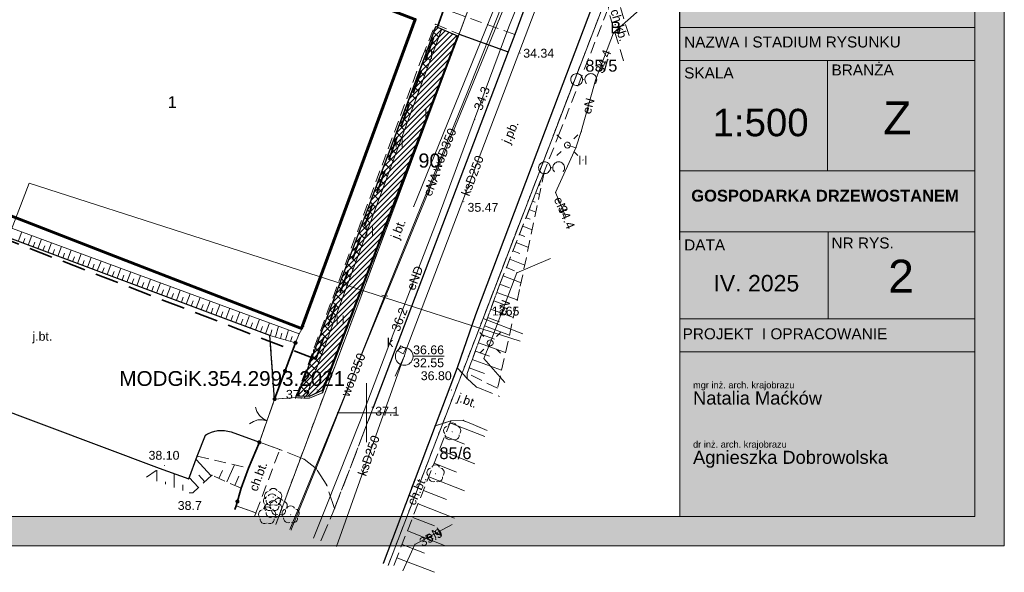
# Model space of a CAD drawing. Extents: x 5468194 to 5468404, y 5919486 to 5919674.
# Tile 4 of 13: x 5468321 to 5468404, y 5919486 to 5919533. Entities that reach past the tile are written whole.
import ezdxf
from ezdxf.enums import TextEntityAlignment as Align

# ---------------------------------------------------------------- set-up
doc = ezdxf.new("R2010")
doc.units = 0
doc.header["$PDSIZE"] = 0.75
for name, pattern in [('PRZER1-1', [2, 1, -1]), ('PRZER2-1', [3, 2, -1]), ('PRZER3-1', [4, 3, -1])]:
    doc.linetypes.add(name, pattern=pattern)
doc.layers.get('0').update_dxf_attribs({"color": 253, "linetype": 'CONTINUOUS', "lineweight": 13})
for name, color, linetype, lineweight in [('GEPPGD', 253, 'CONTINUOUS', 18), ('GEPPGD_O', 253, 'CONTINUOUS', 18), ('GESBLO', 253, 'CONTINUOUS', 18), ('GESBLO_O', 253, 'CONTINUOUS', 18), ('GESBZO', 253, 'CONTINUOUS', 50), ('GESDZI', 30, 'CONTINUOUS', 18), ('GESDZI_O', 30, 'CONTINUOUS', 18), ('GESUZY', 253, 'PRZER1-1', 18), ('GESUZY_O', 253, 'PRZER1-1', 18), ('GOSRBG', 253, 'CONTINUOUS', 18), ('GOSRBG_O', 253, 'CONTINUOUS', 18), ('GSLKBR', 253, 'CONTINUOUS', 18), ('GSLKOG', 253, 'CONTINUOUS', 35), ('GSLKRW', 253, 'CONTINUOUS', 25), ('GSPPRB', 253, 'CONTINUOUS', 20), ('GSPRDL', 253, 'CONTINUOUS', 18), ('GSPWPN', 253, 'CONTINUOUS', 13), ('GSPWPN_O', 253, 'CONTINUOUS', 13), ('GSPWPS', 253, 'CONTINUOUS', 13), ('GSPWPS_O', 253, 'CONTINUOUS', 13), ('GSSKOA', 253, 'PRZER3-1', 18), ('GSSKOA_O', 253, 'PRZER3-1', 18), ('GSSKOD', 253, 'PRZER2-1', 18), ('GSSKOD_O', 253, 'PRZER2-1', 18), ('GSSSCK', 253, 'CONTINUOUS', 18), ('GSSUTR', 253, 'PRZER2-1', 18), ('GSSZAD', 253, 'PRZER2-1', 18), ('GSSZSN', 253, 'PRZER2-1', 18), ('GSSZSU', 253, 'CONTINUOUS', 18), ('GULEPR', 253, 'CONTINUOUS', 18), ('GULEPR_O', 253, 'CONTINUOUS', 18), ('GULKPR', 253, 'CONTINUOUS', 18), ('GULKPR_O', 253, 'CONTINUOUS', 18), ('GULWPR', 253, 'CONTINUOUS', 18), ('GULWPR_O', 253, 'CONTINUOUS', 18), ('GUPELA', 253, 'CONTINUOUS', 18), ('GUPISN', 253, 'PRZER1-1', 18), ('GUPIWZ', 253, 'CONTINUOUS', 18), ('GUPIWZ_O', 253, 'CONTINUOUS', 18), ('GUPPRZ', 253, 'CONTINUOUS', 18), ('GUPPRZ_O', 253, 'CONTINUOUS', 18), ('GUPZCP', 253, 'CONTINUOUS', 18), ('GUSKSD', 253, 'CONTINUOUS', 18), ('Nowe_ZZ_ramka_Nr_pióra__7', 7, 'CONTINUOUS', 18), ('Nowe_ZZ_tabelka_Pen_No__7_Nr_pióra__7', 7, 'CONTINUOUS', 18), ('ZZ_budynek - termomodernizacja', 250, 'CONTINUOUS', 60), ('ZZ_grupa krzewów', 3, 'CONTINUOUS', 30), ('ZZ_grupa krzewów_szraf', 3, 'CONTINUOUS', 13), ('ZZ_krzewy do usunięcia', 1, 'CONTINUOUS', 13), ('ZZ_ramka', 250, 'CONTINUOUS', 13), ('ZZ_waloryzacja B', 5, 'CONTINUOUS', 30), ('ZZ_zakres oddziaływania prac', 40, 'PRZER2-1', 35)]:
    doc.layers.add(name, color=color, linetype=linetype, lineweight=lineweight)
doc.styles.add('GEO-INFO', font='arial.ttf')
doc.styles.add('STYL_AUTOMATYCZNY_1', font='arial.ttf')
doc.styles.add('STYL_AUTOMATYCZNY_6', font='arialbd.ttf')

# ---------------------------------------------------------------- blocks, each defined once
blk = doc.blocks.new('EPPGN')
blk.add_hatch(color=0).paths.add_polyline_path([(0, -0.09), (0.027812, -0.085595), (0.052901, -0.072812), (0.072812, -0.052901), (0.085595, -0.027812), (0.09, 0), (0.085595, 0.027812), (0.072812, 0.052901), (0.052901, 0.072812), (0.027812, 0.085595), (0, 0.09), (-0.027812, 0.085595), (-0.052901, 0.072812), (-0.072812, 0.052901), (-0.085595, 0.027812), (-0.09, 0), (-0.085595, -0.027812), (-0.072812, -0.052901), (-0.052901, -0.072812), (-0.027812, -0.085595)])
blk = doc.blocks.new('POINT')
at = {"color": 0}
blk.add_point((0, 0), dxfattribs=at)
blk = doc.blocks.new('KWADRAT_NIEPRZEZR')
at = {"color": 0}
blk.add_lwpolyline([(-0.5, -0.5), (0.5, -0.5), (0.5, 0.5), (-0.5, 0.5)], close=True, dxfattribs=at)
blk = doc.blocks.new('OKRAG_PELNY')
at = {"color": 0}
blk.add_lwpolyline([(0, 0.5), (0.12941, 0.482963), (0.25, 0.433013), (0.353553, 0.353553), (0.433013, 0.25), (0.482963, 0.12941), (0.5, 0), (0.482963, -0.12941), (0.433013, -0.25), (0.353553, -0.353553), (0.25, -0.433013), (0.12941, -0.482963), (0, -0.5), (-0.12941, -0.482963), (-0.25, -0.433013), (-0.353553, -0.353553), (-0.433013, -0.25), (-0.482963, -0.12941), (-0.5, 0), (-0.482963, 0.12941), (-0.433013, 0.25), (-0.353553, 0.353553), (-0.25, 0.433013), (-0.12941, 0.482963)], close=True, dxfattribs=at)
blk = doc.blocks.new('SUEO')
blk.add_hatch(color=0).paths.add_polyline_path([(-0.002174, 0.089974), (0.023762, 0.086807), (0.042561, 0.0793), (0.060131, 0.066965), (0.076266, 0.047786), (0.086234, 0.025762), (0.089972, 0.002226), (0.088646, -0.015553), (0.081114, -0.038994), (0.066834, -0.060276), (0.049699, -0.075033), (0.027576, -0.085671), (0.004027, -0.08991), (-0.019639, -0.087831), (-0.040932, -0.080154), (-0.059082, -0.067892), (-0.073734, -0.051607), (-0.08374, -0.032979), (-0.089221, -0.011817), (-0.089063, 0.012951), (-0.082571, 0.035806), (-0.069528, 0.057148), (-0.048957, 0.075519), (-0.026898, 0.085887)])
at = {"color": 0}
for points in [[(-1.767767, 1.767767), (-1.06066, 1.06066)], [(1.767767, 1.767767), (1.06066, 1.06066)], [(-1.767767, -1.767767), (-1.06066, -1.06066)], [(1.767767, -1.767767), (1.06066, -1.06066)]]:
    blk.add_lwpolyline(points, dxfattribs=at)
blk = doc.blocks.new('KOLO')
blk.add_hatch(color=0).paths.add_polyline_path([(-0.5, 0), (-0.482963, -0.12941), (-0.433013, -0.25), (-0.353553, -0.353553), (-0.25, -0.433013), (-0.12941, -0.482963), (0, -0.5), (0.12941, -0.482963), (0.25, -0.433013), (0.353553, -0.353553), (0.433013, -0.25), (0.482963, -0.12941), (0.5, 0), (0.482963, 0.12941), (0.433013, 0.25), (0.353553, 0.353553), (0.25, 0.433013), (0.12941, 0.482963), (0, 0.5), (-0.12941, 0.482963), (-0.25, 0.433013), (-0.353553, 0.353553), (-0.433013, 0.25), (-0.482963, 0.12941)])
blk = doc.blocks.new('SPDLP')
blk.add_hatch(color=0).paths.add_polyline_path([(0, -0.09), (0.027812, -0.085595), (0.052901, -0.072812), (0.072812, -0.052901), (0.085595, -0.027812), (0.09, 0), (0.085595, 0.027812), (0.072812, 0.052901), (0.052901, 0.072812), (0.027812, 0.085595), (0, 0.09), (-0.027812, 0.085595), (-0.052901, 0.072812), (-0.072812, 0.052901), (-0.085595, 0.027812), (-0.09, 0), (-0.085595, -0.027812), (-0.072812, -0.052901), (-0.052901, -0.072812), (-0.027812, -0.085595)])
at = {"color": 0}
for points in [[(-1.271938, -0.268652), (-1.40916, -0.048001), (-1.462858, 0.20623), (-1.426585, 0.463525), (-1.304695, 0.693003), (-1.11182, 0.867117), (-0.871109, 0.964971)], [(-0.648554, 1.126667), (-0.481106, 1.325358), (-0.255912, 1.454989), (0, 1.5), (0.255912, 1.454989), (0.481106, 1.325358), (0.648554, 1.126667)], [(0.871109, 0.964971), (1.11182, 0.867117), (1.304695, 0.693003), (1.426585, 0.463525), (1.462858, 0.20623), (1.40916, -0.048001), (1.271938, -0.268652)], [(-0.137547, -1.292703), (-0.389802, -1.355024), (-0.648184, -1.327532), (-0.881678, -1.213525), (-1.062258, -1.026689), (-1.168249, -0.78945), (-1.186929, -0.530282)], [(1.186929, -0.530282), (1.168249, -0.78945), (1.062258, -1.026689), (0.881678, -1.213525), (0.648184, -1.327532), (0.389802, -1.355024), (0.137547, -1.292703)]]:
    blk.add_lwpolyline(points, dxfattribs=at)
blk = doc.blocks.new('SLBRA')
at = {"color": 0}
for points in [[(1.732051, 1), (1.414214, 0.585786), (1, 0.267949), (0.517638, 0.068148), (0, 0)], [(0, 0), (0.517638, -0.068148), (1, -0.267949), (1.414214, -0.585786), (1.732051, -1)]]:
    blk.add_lwpolyline(points, dxfattribs=at)
blk = doc.blocks.new('SPTRW')
at = {"color": 0}
for points in [[(-0.51332, 0.7233), (-0.51332, -0.7767)], [(0.48668, -0.7767), (0.48668, 0.7233)]]:
    blk.add_lwpolyline(points, dxfattribs=at)
blk = doc.blocks.new('OTZK')
at = {"color": 0}
blk.add_lwpolyline([(-1.2, 1), (-1.026352, 0.984808), (-0.85798, 0.939693), (-0.7, 0.866025), (-0.557212, 0.766044), (-0.433956, 0.642788), (-0.333975, 0.5), (-0.260307, 0.34202), (-0.215192, 0.173648), (-0.2, 0), (-0.215192, -0.173648), (-0.260307, -0.34202), (-0.333975, -0.5), (-0.44425, -0.654861), (-0.581841, -0.786053), (-0.741773, -0.888835), (-0.918267, -0.959493), (-1.104944, -0.995472), (-1.295056, -0.995472), (-1.481733, -0.959493), (-1.658227, -0.888835), (-1.818159, -0.786053), (-1.95575, -0.654861), (-2.066025, -0.5), (-2.145001, -0.327068), (-2.189821, -0.142315), (-2.198867, 0.047582), (-2.171812, 0.235759), (-2.109632, 0.415415), (-2.014576, 0.580057), (-1.890079, 0.723734), (-1.740641, 0.841254), (-1.571662, 0.928368), (-1.389251, 0.981929)], close=True, dxfattribs=at)
blk.add_lwpolyline([(0.469393, -0.682799), (0.35969, -0.542106), (0.276733, -0.384159), (0.223163, -0.213984), (0.200685, -0.036999), (0.210014, 0.141165), (0.250854, 0.314835), (0.321904, 0.478484), (0.420903, 0.626903), (0.5447, 0.755369), (0.689355, 0.859792), (0.850264, 0.936848), (1.022304, 0.984085), (1.2, 1), (1.377696, 0.984085), (1.549736, 0.936848), (1.710645, 0.859792), (1.8553, 0.755369), (1.979097, 0.626903), (2.078096, 0.478484), (2.149146, 0.314835), (2.189986, 0.141165), (2.199315, -0.036999), (2.176837, -0.213984), (2.123267, -0.384159), (2.04031, -0.542106), (1.930607, -0.682799)], dxfattribs=at)
blk = doc.blocks.new('PION_C')
at = {"color": 0}
blk.add_lwpolyline([(0, 0.5), (0, -0.5)], dxfattribs=at)
blk = doc.blocks.new('tabelka')
at = {"layer": 'Nowe_ZZ_ramka_Nr_pióra__7', "true_color": 0xffffff}
blk.add_hatch(color=7, dxfattribs=at).paths.add_polyline_path([(0, 0), (-0.022, 92.851), (-25.023, 92.845), (-25.001, -0.006)])
at = {"layer": 'Nowe_ZZ_tabelka_Pen_No__7_Nr_pióra__7', "color": 7, "linetype": 'Continuous', "lineweight": 18}
for p, q in [((-25.001, 2.933), (-25.023, 92.845)), ((-0.001, 2.939), (-0.022, 92.851)), ((-25.01, 41.43), (-0.01, 41.436)), ((-25.01, 38.637), (-0.009, 38.643)), ((-25.01, 38.637), (-0.009, 38.643)), ((-12.482, 38.64), (-12.479, 29.301)), ((-25.008, 29.298), (-0.007, 29.304)), ((-25.006, 24.118), (-0.006, 24.124)), ((-12.435, 24.121), (-12.433, 16.755)), ((-25.005, 16.752), (-0.004, 16.758)), ((-25.005, 16.752), (-0.004, 16.758)), ((-25.004, 13.959), (-0.003, 13.965))]:
    blk.add_line(p, q, dxfattribs=at)
at = {"layer": 'Nowe_ZZ_tabelka_Pen_No__7_Nr_pióra__7', "color": 7, "linetype": 'Continuous', "lineweight": 18, "flags": 128}
blk.add_lwpolyline([(0, 0), (-0.022, 92.851), (-25.023, 92.845), (-25.001, -0.006)], close=True, dxfattribs=at)
at = {"layer": 'Nowe_ZZ_tabelka_Pen_No__7_Nr_pióra__7', "color": 7, "linetype": 'Continuous', "lineweight": 18, "rotation": 0.01369}
for s, insert, char_height, attachment_point, style in [('\\A1;{\\fArial|b0|i0|c238|p34;NAZWA I STADIUM RYSUNKU}', (-24.624, 39.734), 0.9309, 7, 'STYL_AUTOMATYCZNY_1'), ('\\A1;BRANŻA', (-12.139, 37.381), 0.9309, 7, 'STYL_AUTOMATYCZNY_1'), ('\\A1;{\\fArial|b0|i0|c238|p34;SKALA}', (-24.623, 37.112), 0.9309, 7, 'STYL_AUTOMATYCZNY_1'), ('\\A1;{\\fArial|b0|i0|c238|p34;Z}', (-6.569, 35.172), 2.7927, 2, 'STYL_AUTOMATYCZNY_1'), ('\\A1;{\\fArial|b0|i0|c238|p34;1:500}', (-22.212, 33.371), 2.32725, 4, 'STYL_AUTOMATYCZNY_1'), ('\\A1;GOSPODARKA DRZEWOSTANEM', (-12.691, 27.69), 1, 2, 'STYL_AUTOMATYCZNY_6'), ('\\A1;{\\fArial|b0|i0|c238|p34;DATA}', (-24.622, 22.551), 0.9309, 7, 'STYL_AUTOMATYCZNY_1'), ('\\A1;{\\fArial|b0|i0|c238|p34;NR RYS.}', (-12.138, 22.701), 0.9309, 7, 'STYL_AUTOMATYCZNY_1'), ('\\A1;2', (-7.335, 20.366), 2.7927, 4, 'STYL_AUTOMATYCZNY_1'), ('\\A1;IV. 2025', (-22.142, 19.054), 1.39635, 7, 'STYL_AUTOMATYCZNY_1'), ('\\A1;PROJEKT  I OPRACOWANIE', (-24.756, 15.004), 0.9309, 7, 'STYL_AUTOMATYCZNY_1')]:
    blk.add_mtext(s, dxfattribs=dict(at, insert=insert, char_height=char_height, attachment_point=attachment_point, style=style))
at = {"layer": 'Nowe_ZZ_tabelka_Pen_No__7_Nr_pióra__7', "color": 7, "linetype": 'Continuous', "lineweight": 18, "char_height": 0.55854, "attachment_point": 1, "rotation": 0.01369, "line_spacing_factor": 0.888849, "style": 'STYL_AUTOMATYCZNY_1'}
for s, insert in [('\\A1;mgr inż. arch. krajobrazu\\P{\\H1.9833x;Natalia Maćków}', (-23.869, 11.421)), ('\\A1;dr inż. arch. krajobrazu\\P{\\H1.9833x;Agnieszka Dobrowolska}', (-23.869, 6.395))]:
    blk.add_mtext(s, dxfattribs=dict(at, insert=insert))

msp = doc.modelspace()

# ---------------------------------------------------------------- hatches: boundary and pattern name
at = {"layer": 'GSSUTR', "linetype": 'Continuous', "lineweight": 18}
h = msp.add_hatch(dxfattribs=at)
h.set_pattern_fill('PTTU04', color=256, scale=0.5, style=0)
h.set_pattern_definition([(90, (5460000, 5910000), (-2.5, 2.5), [0.75, -4.25]), (90, (5460000.5, 5910000), (-2.5, 2.5), [0.75, -4.25])])
h.paths.add_polyline_path([(5468355.83, 5919532.92), (5468354.7, 5919530.12), (5468343.99, 5919501.28), (5468345.15, 5919501.24), (5468346.26, 5919501.69), (5468357.84, 5919532.08)], flags=0)
at = {"layer": 'ZZ_grupa krzewów_szraf'}
h = msp.add_hatch(dxfattribs=at)
h.set_pattern_fill('ANSI31', color=256, scale=0.1, style=0)
h.set_pattern_definition([(45, (0, 0), (-0.224506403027, 0.224506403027), [])])
h.paths.add_polyline_path([(5468355.847, 5919532.736), (5468357.704, 5919531.946), (5468346.234, 5919501.894), (5468345.12, 5919501.372), (5468344.146, 5919501.407), (5468354.609, 5919529.299)])
at = {"layer": 'ZZ_krzewy do usunięcia'}
h = msp.add_hatch(dxfattribs=at)
h.set_pattern_fill('ANSI31', color=256, scale=0.2, angle=90, style=0)
h.set_pattern_definition([(135, (0, 0), (-0.449012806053, -0.449012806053), [])])
h.paths.add_polyline_path([(5468355.847, 5919532.736), (5468356.372, 5919532.523), (5468344.888, 5919501.381), (5468344.146, 5919501.407)])
at = {"layer": 'ZZ_ramka', "true_color": 0xffffff}
h = msp.add_hatch(color=7, dxfattribs=at)
h.paths.add_polyline_path([(5468401.523, 5919491.204), (5468201.523, 5919491.204), (5468201.523, 5919634.704), (5468401.523, 5919634.704)], flags=16)
h.paths.add_polyline_path([(5468194.023, 5919637.204), (5468404.023, 5919637.204), (5468404.023, 5919488.704), (5468194.023, 5919488.704)])

# ---------------------------------------------------------------- linework, layer by layer
at = {"linetype": 'Continuous', "lineweight": 13, "elevation": 100, "flags": 128}
for points in [[(5468350, 5919497.5), (5468350, 5919502.5)], [(5468347.5, 5919500), (5468352.5, 5919500)]]:
    msp.add_lwpolyline(points, dxfattribs=at)
at = {"layer": 'GESBLO', "linetype": 'Continuous', "lineweight": 18, "elevation": 10.18}
msp.add_lwpolyline([(5468344.493, 5919507.138), (5468354.115, 5919533.333), (5468322.668, 5919545.444), (5468314.95, 5919524.18), (5468312.943, 5919519.359)], close=True, dxfattribs=at)
at = {"layer": 'GESBZO', "linetype": 'Continuous', "lineweight": 50, "elevation": 10.18}
msp.add_lwpolyline([(5468354.115, 5919533.333), (5468344.493, 5919507.138), (5468312.943, 5919519.359), (5468314.95, 5919524.18), (5468303.105, 5919528.538), (5468300.225, 5919520.801), (5468260.199, 5919535.495), (5468267.701, 5919555.812), (5468307.711, 5919540.917), (5468312.976, 5919555.043), (5468324.608, 5919550.595), (5468322.668, 5919545.444)], close=True, dxfattribs=at)
at = {"layer": 'GESDZI', "linetype": 'Continuous', "lineweight": 18, "elevation": 10.22}
for points in [[(5468342.3, 5919490.53), (5468380.89, 5919593.82), (5468381.59, 5919595.7), (5468371.88, 5919608.07), (5468315.05, 5919629.35), (5468302.78, 5919633.88), (5468295.57, 5919636.55), (5468289.38, 5919639.2), (5468286.47, 5919640.95), (5468283.94, 5919642.67), (5468281.69, 5919644.67), (5468279.68, 5919646.93), (5468277.95, 5919649.56), (5468276.59, 5919652.23), (5468275.54, 5919655.03), (5468275.114, 5919656.356)], [(5468397.975, 5919600.77), (5468396.01, 5919601.52), (5468386.34, 5919605.41), (5468381.59, 5919595.7), (5468380.89, 5919593.82), (5468342.3, 5919490.53)], [(5468351.819, 5919487.053), (5468359.86, 5919507.99), (5468377.1, 5919552.9), (5468387.42, 5919579.75), (5468390.387, 5919580.229)], [(5468379.904, 5919551.849), (5468377.1, 5919552.9), (5468359.86, 5919507.99), (5468363.22, 5919506.679)], [(5468363.22, 5919506.679), (5468359.86, 5919507.99), (5468351.819, 5919487.053)]]:
    msp.add_lwpolyline(points, dxfattribs=at)
at = {"layer": 'GESUZY', "linetype": 'PRZER1-1', "lineweight": 18, "ltscale": 0.5, "elevation": 10.08}
for points in [[(5468397.975, 5919600.77), (5468396.01, 5919601.52), (5468386.34, 5919605.41), (5468381.59, 5919595.7), (5468380.89, 5919593.82), (5468342.3, 5919490.53)], [(5468342.3, 5919490.53), (5468380.89, 5919593.82), (5468381.59, 5919595.7), (5468386.34, 5919605.41), (5468396.01, 5919601.52), (5468397.975, 5919600.77)], [(5468351.819, 5919487.053), (5468359.86, 5919507.99), (5468377.1, 5919552.9), (5468387.42, 5919579.75), (5468390.387, 5919580.229)], [(5468390.387, 5919580.229), (5468387.42, 5919579.75), (5468377.1, 5919552.9), (5468359.86, 5919507.99), (5468351.819, 5919487.053)]]:
    msp.add_lwpolyline(points, dxfattribs=at)
at = {"layer": 'GOSRBG', "linetype": 'Continuous', "lineweight": 18, "elevation": 10.04}
msp.add_lwpolyline([(5468362.993, 5919506.065), (5468321.402, 5919519.465), (5468314.228, 5919500.785)], dxfattribs=at)
at = {"layer": 'GSLKBR', "linetype": 'Continuous', "lineweight": 18, "elevation": 10.18}
msp.add_lwpolyline([(5468342.2, 5919501.16), (5468340.91, 5919497.49)], dxfattribs=at)
at = {"layer": 'GSLKOG', "linetype": 'Continuous', "lineweight": 35, "elevation": 10.18}
for points in [[(5468343.97, 5919505.93), (5468342.2, 5919501.16)], [(5468340.91, 5919497.49), (5468339.98, 5919495.3), (5468339.36, 5919493.6), (5468338.95, 5919492.11), (5468338.841, 5919491.794)]]:
    msp.add_lwpolyline(points, dxfattribs=at)
at = {"layer": 'GSLKRW', "linetype": 'Continuous', "lineweight": 25, "elevation": 10.18}
for points in [[(5468390.2, 5919589.39), (5468389.945, 5919589.135), (5468386.884, 5919580.979), (5468384.732, 5919575.244), (5468380.062, 5919563.107), (5468375.022, 5919550.127), (5468370.554, 5919538.264), (5468364.426, 5919522.047), (5468359.218, 5919508.285), (5468357.67, 5919503.81), (5468355.79, 5919498.88), (5468353.28, 5919492.22), (5468351.385, 5919487.212)], [(5468382.88, 5919585.71), (5468369.21, 5919550.1), (5468362.55, 5919532.04), (5468361.98, 5919530.58), (5468350.56, 5919500.43)], [(5468346.26, 5919501.69), (5468357.84, 5919532.08), (5468361.98, 5919530.58)], [(5468342.2, 5919501.16), (5468341.81, 5919506.55), (5468312.12, 5919517.64), (5468311.49, 5919515.95), (5468307.22, 5919517.47), (5468306.28, 5919515)]]:
    msp.add_lwpolyline(points, dxfattribs=at)
msp.add_lwpolyline([(5468304.97, 5919511.75), (5468302.85, 5919506.4), (5468332.42, 5919495.29), (5468334.92, 5919494.39), (5468335.65, 5919496.33), (5468336.35, 5919498.11, -0.220112), (5468338.52, 5919498.37), (5468340.91, 5919497.49)], format="xyb", dxfattribs=at)
at = {"layer": 'GSPPRB', "linetype": 'Continuous', "lineweight": 20}
for p in [(5468355.83, 5919532.92, 10.28), (5468357.84, 5919532.08, 10.28), (5468362.55, 5919532.04, 10.28), (5468361.98, 5919530.58, 10.28), (5468354.7, 5919530.12, 10.28), (5468369.395, 5919528.17, 10.28), (5468368.176, 5919523.819, 10.28), (5468367.734, 5919522.453, 10.28), (5468353.995, 5919517.496, 10.28), (5468362.73, 5919511.858, 10.28), (5468344.65, 5919507.33, 10.28), (5468341.81, 5919506.55, 10.28), (5468344.28, 5919506.69, 10.28), (5468343.97, 5919505.93, 10.28), (5468359.938, 5919504.59, 10.28), (5468357.67, 5919503.81, 10.28), (5468358.51, 5919502.89, 10.28), (5468346.26, 5919501.69, 10.28), (5468359.28, 5919502.18, 10.28), (5468342.2, 5919501.16, 10.28), (5468343.99, 5919501.28, 10.28), (5468345.15, 5919501.24, 10.28), (5468350.56, 5919500.43, 10.28), (5468355.79, 5919498.88, 10.28), (5468357.12, 5919499.3, 10.28), (5468358.18, 5919499.34, 10.28), (5468336.35, 5919498.11, 10.28), (5468337.34, 5919498.47, 10.28), (5468338.52, 5919498.37, 10.28), (5468340.91, 5919497.49, 10.28), (5468342.64, 5919496.88, 10.28), (5468335.65, 5919496.33, 10.28), (5468344.7, 5919496.06, 10.28), (5468332.42, 5919495.29, 10.28), (5468336.89, 5919494.7, 10.28), (5468339.98, 5919495.3, 10.28), (5468345.74, 5919495.24, 10.28), (5468334.92, 5919494.39, 10.28), (5468339.36, 5919493.6, 10.28), (5468346.62, 5919493.85, 10.28), (5468353.28, 5919492.22, 10.28), (5468338.95, 5919492.11, 10.28), (5468340.61, 5919491.5, 10.28), (5468347.28, 5919491.88, 10.28)]:
    msp.add_point(p, dxfattribs=at)
at = {"layer": 'GSSKOA', "linetype": 'PRZER3-1', "lineweight": 18, "ltscale": 0.5, "elevation": 10.18}
for points in [[(5468346.124, 5919489.133), (5468347.28, 5919491.88), (5468350.56, 5919500.43), (5468361.98, 5919530.58), (5468362.55, 5919532.04), (5468366.74, 5919543.38), (5468369.21, 5919550.1), (5468382.88, 5919585.71), (5468384.825, 5919591.001, 0.348026), (5468385.415, 5919592.895), (5468385.73, 5919594.32), (5468393.04, 5919591.72)], [(5468304.97, 5919511.75), (5468302.85, 5919506.4), (5468332.42, 5919495.29), (5468334.92, 5919494.39), (5468335.65, 5919496.33), (5468336.35, 5919498.11, -0.220112), (5468338.52, 5919498.37), (5468340.91, 5919497.49), (5468342.2, 5919501.16)]]:
    msp.add_lwpolyline(points, format="xyb", dxfattribs=at)
for points in [[(5468393.04, 5919591.72), (5468390.2, 5919589.39), (5468389.945, 5919589.135), (5468384.732, 5919575.244), (5468380.062, 5919563.107), (5468375.022, 5919550.127), (5468370.554, 5919538.264), (5468364.426, 5919522.047), (5468359.218, 5919508.285), (5468357.67, 5919503.81), (5468355.79, 5919498.88), (5468353.28, 5919492.22), (5468351.385, 5919487.212)], [(5468342.2, 5919501.16), (5468341.81, 5919506.55), (5468312.12, 5919517.64), (5468311.49, 5919515.95), (5468307.22, 5919517.47), (5468306.28, 5919515)], [(5468360.201, 5919498.505), (5468358.18, 5919499.34), (5468357.12, 5919499.3), (5468355.79, 5919498.88), (5468357.67, 5919503.81)], [(5468357.67, 5919503.81), (5468358.51, 5919502.89), (5468359.28, 5919502.18), (5468361.264, 5919501.385)]]:
    msp.add_lwpolyline(points, dxfattribs=at)
msp.add_lwpolyline([(5468350.56, 5919500.43), (5468347.28, 5919491.88), (5468346.62, 5919493.85), (5468345.74, 5919495.24), (5468344.7, 5919496.06), (5468342.64, 5919496.88), (5468340.91, 5919497.49), (5468342.2, 5919501.16), (5468343.99, 5919501.28), (5468345.15, 5919501.24), (5468346.26, 5919501.69), (5468357.84, 5919532.08), (5468361.98, 5919530.58)], close=True, dxfattribs=at)
at = {"layer": 'GSSKOD', "linetype": 'PRZER2-1', "lineweight": 18, "ltscale": 0.5, "elevation": 10.18}
for points in [[(5468372.14, 5919539.09), (5468371.86, 5919538.051), (5468371.06, 5919535.78), (5468370.43, 5919534.21), (5468366.399, 5919523.849), (5468363.821, 5919517.371), (5468361.284, 5919510.888), (5468358.516, 5919503.332), (5468358.51, 5919502.89), (5468357.67, 5919503.81), (5468359.218, 5919508.285), (5468364.426, 5919522.047), (5468370.554, 5919538.264), (5468375.022, 5919550.127), (5468380.062, 5919563.107), (5468384.732, 5919575.244), (5468386.884, 5919580.979), (5468387.923, 5919580.535)], [(5468354.7, 5919530.12), (5468355.83, 5919532.92), (5468357.84, 5919532.08), (5468361.98, 5919530.58), (5468362.55, 5919532.04), (5468357.71, 5919533.81), (5468355.93, 5919534.44), (5468349.76, 5919552.65)], [(5468371.772, 5919529.832), (5468370.43, 5919534.21), (5468371.06, 5919535.78), (5468372.38, 5919531.478)], [(5468353.136, 5919530.666), (5468344.65, 5919507.33), (5468344.28, 5919506.69), (5468343.97, 5919505.93), (5468342.2, 5919501.16), (5468343.99, 5919501.28), (5468354.7, 5919530.12)], [(5468351.385, 5919487.212), (5468353.28, 5919492.22), (5468355.79, 5919498.88), (5468357.12, 5919499.3), (5468352.663, 5919487.977)], [(5468352.663, 5919487.977), (5468352.252, 5919486.895)]]:
    msp.add_lwpolyline(points, dxfattribs=at)
msp.add_lwpolyline([(5468340.61, 5919491.5), (5468342.64, 5919496.88), (5468340.91, 5919497.49), (5468339.98, 5919495.3), (5468339.36, 5919493.6), (5468338.95, 5919492.11)], close=True, dxfattribs=at)
at = {"layer": 'GSSSCK', "linetype": 'Continuous', "lineweight": 18, "elevation": 10.18}
for points in [[(5468338.95, 5919492.11), (5468338.841, 5919491.794)], [(5468340.492, 5919491.191), (5468340.61, 5919491.5), (5468338.95, 5919492.11)]]:
    msp.add_lwpolyline(points, dxfattribs=at)
at = {"layer": 'GSSUTR', "linetype": 'PRZER2-1', "lineweight": 18, "ltscale": 0.5, "elevation": 10.1}
for points in [[(5468357.84, 5919532.08), (5468346.26, 5919501.69), (5468345.15, 5919501.24), (5468343.99, 5919501.28), (5468354.7, 5919530.12), (5468355.83, 5919532.92)], [(5468368.328, 5919521.423), (5468368.318, 5919521.403), (5468368.338, 5919521.403)]]:
    msp.add_lwpolyline(points, close=True, dxfattribs=at)
at = {"layer": 'GSSZAD', "linetype": 'PRZER2-1', "lineweight": 18, "ltscale": 0.5, "elevation": 10.1}
for points in [[(5468368.39, 5919528.25), (5468368.38, 5919528.23), (5468368.4, 5919528.23)], [(5468365.67, 5919520.77), (5468365.66, 5919520.75), (5468365.68, 5919520.75)]]:
    msp.add_lwpolyline(points, close=True, dxfattribs=at)
at = {"layer": 'GSSZSN', "linetype": 'PRZER2-1', "lineweight": 18, "ltscale": 0.5, "elevation": 10.06}
for points in [[(5468365.068, 5919520.504), (5468362.959, 5919510.448), (5468361.092, 5919502.076), (5468358.516, 5919503.332)], [(5468358.516, 5919503.332), (5468361.284, 5919510.888), (5468365.068, 5919520.504)], [(5468358.18, 5919499.34), (5468357.12, 5919499.3), (5468352.663, 5919487.977), (5468352.252, 5919486.895)], [(5468360.201, 5919498.505), (5468358.18, 5919499.34)], [(5468331.355, 5919494.528), (5468332.42, 5919495.29), (5468334.92, 5919494.39), (5468335.65, 5919496.33), (5468339.98, 5919495.3), (5468339.36, 5919493.6)], [(5468339.36, 5919493.6), (5468336.89, 5919494.7), (5468335.26, 5919493.21), (5468334.971, 5919493.208)]]:
    msp.add_lwpolyline(points, dxfattribs=at)
at = {"layer": 'GSSZSN', "linetype": 'Continuous', "lineweight": 18, "elevation": 10.06, "flags": 128}
for points in [[(5468364.884, 5919520.037), (5468364.963, 5919520.006)], [(5468364.607, 5919519.334), (5468364.707, 5919519.295)], [(5468364.331, 5919518.631), (5468364.649, 5919518.506)], [(5468363.778, 5919517.225), (5468364.334, 5919517.006)], [(5468364.054, 5919517.928), (5468364.273, 5919517.842)], [(5468363.501, 5919516.522), (5468363.839, 5919516.389)], [(5468363.224, 5919515.819), (5468364.02, 5919515.506)], [(5468362.948, 5919515.116), (5468363.405, 5919514.936)], [(5468362.671, 5919514.412), (5468363.705, 5919514.006)], [(5468362.395, 5919513.709), (5468362.971, 5919513.483)], [(5468361.841, 5919512.303), (5468362.537, 5919512.029)], [(5468362.118, 5919513.006), (5468363.39, 5919512.506)], [(5468361.565, 5919511.6), (5468363.076, 5919511.006)], [(5468361.288, 5919510.897), (5468362.102, 5919510.577)], [(5468361.028, 5919510.188), (5468362.76, 5919509.553)], [(5468360.768, 5919509.478), (5468361.681, 5919509.144)], [(5468360.248, 5919508.06), (5468361.255, 5919507.691)], [(5468360.508, 5919508.769), (5468362.428, 5919508.066)], [(5468359.988, 5919507.35), (5468362.096, 5919506.578)], [(5468359.728, 5919506.641), (5468360.829, 5919506.237)], [(5468359.468, 5919505.931), (5468361.764, 5919505.09)], [(5468359.209, 5919505.222), (5468360.404, 5919504.784)], [(5468358.949, 5919504.512), (5468361.433, 5919503.602)], [(5468358.689, 5919503.803), (5468359.978, 5919503.331)], [(5468357.059, 5919499.146), (5468360.009, 5919497.985)], [(5468356.609, 5919498.001), (5468358.29, 5919497.339)], [(5468356.158, 5919496.855), (5468359.156, 5919495.675)], [(5468336.825, 5919494.641), (5468335.542, 5919496.044)], [(5468338.154, 5919494.137), (5468338.797, 5919495.581)], [(5468355.707, 5919495.71), (5468357.609, 5919494.961)], [(5468332.223, 5919494.211), (5468332.215, 5919495.143)], [(5468333.699, 5919493.672), (5468333.689, 5919494.833)], [(5468336.282, 5919494.144), (5468335.767, 5919494.708)], [(5468337.482, 5919494.436), (5468337.775, 5919495.096)], [(5468332.961, 5919493.942), (5468332.959, 5919494.145)], [(5468334.437, 5919493.403), (5468334.432, 5919493.885)], [(5468335.739, 5919493.648), (5468334.961, 5919494.499)], [(5468338.826, 5919493.838), (5468339.175, 5919494.623)], [(5468355.256, 5919494.564), (5468358.302, 5919493.365)], [(5468354.805, 5919493.419), (5468356.75, 5919492.653)], [(5468354.354, 5919492.273), (5468357.449, 5919491.055)], [(5468353.904, 5919491.128), (5468355.751, 5919490.401)], [(5468353.453, 5919489.982), (5468356.596, 5919488.745)], [(5468353.002, 5919488.837), (5468354.901, 5919488.089)], [(5468352.554, 5919487.69), (5468355.757, 5919486.473)]]:
    msp.add_lwpolyline(points, dxfattribs=at)
at = {"layer": 'GSSZSU', "linetype": 'Continuous', "lineweight": 18, "elevation": 10.06}
for points in [[(5468312.12, 5919517.64), (5468312.5, 5919518.36), (5468344.28, 5919506.69), (5468343.97, 5919505.93)], [(5468343.97, 5919505.93), (5468341.81, 5919506.55), (5468312.12, 5919517.64)]]:
    msp.add_lwpolyline(points, dxfattribs=at)
at = {"layer": 'GSSZSU', "linetype": 'Continuous', "lineweight": 18, "elevation": 10.06, "flags": 128}
for points in [[(5468320.479, 5919514.518), (5468320.778, 5919515.32)], [(5468320.897, 5919514.361), (5468321.048, 5919514.764)], [(5468321.316, 5919514.205), (5468321.618, 5919515.012)], [(5468321.735, 5919514.048), (5468321.886, 5919514.453)], [(5468322.154, 5919513.892), (5468322.457, 5919514.704)], [(5468322.573, 5919513.736), (5468322.725, 5919514.143)], [(5468322.992, 5919513.579), (5468323.297, 5919514.395)], [(5468323.829, 5919513.266), (5468324.136, 5919514.087)], [(5468323.41, 5919513.423), (5468323.563, 5919513.832)], [(5468324.248, 5919513.11), (5468324.402, 5919513.521)], [(5468324.667, 5919512.953), (5468324.975, 5919513.779)], [(5468325.086, 5919512.797), (5468325.24, 5919513.211)], [(5468325.505, 5919512.64), (5468325.815, 5919513.471)], [(5468326.342, 5919512.328), (5468326.654, 5919513.162)], [(5468325.923, 5919512.484), (5468326.079, 5919512.9)], [(5468326.761, 5919512.171), (5468326.917, 5919512.59)], [(5468327.18, 5919512.015), (5468327.493, 5919512.854)], [(5468327.599, 5919511.858), (5468327.756, 5919512.279)], [(5468328.018, 5919511.702), (5468328.333, 5919512.546)], [(5468328.855, 5919511.389), (5468329.172, 5919512.238)], [(5468328.436, 5919511.545), (5468328.594, 5919511.969)], [(5468329.274, 5919511.233), (5468329.433, 5919511.658)], [(5468329.693, 5919511.076), (5468330.012, 5919511.93)], [(5468330.531, 5919510.763), (5468330.851, 5919511.621)], [(5468330.112, 5919510.92), (5468330.272, 5919511.347)], [(5468330.949, 5919510.607), (5468331.11, 5919511.037)], [(5468331.368, 5919510.45), (5468331.69, 5919511.313)], [(5468331.787, 5919510.294), (5468331.949, 5919510.726)], [(5468332.206, 5919510.137), (5468332.53, 5919511.005)], [(5468333.044, 5919509.825), (5468333.369, 5919510.697)], [(5468332.625, 5919509.981), (5468332.787, 5919510.416)], [(5468333.462, 5919509.668), (5468333.626, 5919510.105)], [(5468333.881, 5919509.512), (5468334.209, 5919510.388)], [(5468334.3, 5919509.355), (5468334.464, 5919509.795)], [(5468334.719, 5919509.199), (5468335.048, 5919510.08)], [(5468335.557, 5919508.886), (5468335.887, 5919509.772)], [(5468335.138, 5919509.042), (5468335.303, 5919509.484)], [(5468335.975, 5919508.729), (5468336.141, 5919509.174)], [(5468336.394, 5919508.573), (5468336.727, 5919509.464)], [(5468337.232, 5919508.26), (5468337.566, 5919509.155)], [(5468336.813, 5919508.417), (5468336.98, 5919508.863)], [(5468337.651, 5919508.104), (5468337.818, 5919508.552)], [(5468338.069, 5919507.947), (5468338.406, 5919508.847)], [(5468338.488, 5919507.791), (5468338.657, 5919508.242)], [(5468338.907, 5919507.634), (5468339.245, 5919508.539)], [(5468339.745, 5919507.321), (5468340.084, 5919508.231)], [(5468339.326, 5919507.478), (5468339.495, 5919507.931)], [(5468340.164, 5919507.165), (5468340.334, 5919507.621)], [(5468340.582, 5919507.009), (5468340.924, 5919507.922)], [(5468341.001, 5919506.852), (5468341.172, 5919507.31)], [(5468341.42, 5919506.696), (5468341.763, 5919507.614)], [(5468342.269, 5919506.418), (5468342.532, 5919507.332)], [(5468341.84, 5919506.541), (5468341.975, 5919507.014)], [(5468342.699, 5919506.295), (5468342.826, 5919506.736)], [(5468343.129, 5919506.171), (5468343.373, 5919507.023)], [(5468343.559, 5919506.048), (5468343.676, 5919506.458)]]:
    msp.add_lwpolyline(points, dxfattribs=at)
at = {"layer": 'GULEPR', "linetype": 'Continuous', "lineweight": 18, "elevation": 10.14}
for points in [[(5468383.047, 5919589.166), (5468367.425, 5919550.626), (5468353.995, 5919517.496)], [(5468390.287, 5919579.957), (5468388.222, 5919579.818), (5468381.319, 5919582.425), (5468378.538, 5919575.413), (5468375.454, 5919567.448), (5468373.251, 5919561.701), (5468370.004, 5919553.099), (5468367.507, 5919546.599), (5468364.773, 5919539.515), (5468362.057, 5919532.709), (5468359.14, 5919524.874), (5468356.057, 5919516.544), (5468352.111, 5919506.285), (5468349.468, 5919499.367), (5468346.569, 5919492.043), (5468345.493, 5919489.364)], [(5468361.498, 5919558.149), (5468359.351, 5919553.482), (5468367.492, 5919548.634), (5468343.503, 5919490.091)], [(5468368.176, 5919523.819), (5468369.395, 5919528.17), (5468370.916, 5919532.191), (5468372.853, 5919533.918), (5468373.613, 5919534.815)], [(5468367.734, 5919522.453), (5468368.176, 5919523.819)], [(5468366.007, 5919518.652), (5468367.734, 5919522.453)], [(5468367.734, 5919522.453), (5468367.009, 5919522.679)], [(5468366.886, 5919516.605), (5468366.007, 5919518.652)], [(5468361.696, 5919502.552), (5468359.938, 5919504.59), (5468360.464, 5919505.916), (5468362.73, 5919511.858), (5468365.579, 5919513.065)], [(5468353.051, 5919486.603), (5468354.086, 5919488.842), (5468357.249, 5919490.514)]]:
    msp.add_lwpolyline(points, dxfattribs=at)
at = {"layer": 'GULKPR', "linetype": 'Continuous', "lineweight": 18, "elevation": 10.14}
for points in [[(5468353.185, 5919504.776), (5468353.415, 5919505.489), (5468364.488, 5919534.699), (5468364.762, 5919535.397)], [(5468347.438, 5919488.653), (5468352.923, 5919504.073), (5468353.185, 5919504.776)], [(5468353.185, 5919504.776), (5468352.874, 5919504.093), (5468352.423, 5919503.103)]]:
    msp.add_lwpolyline(points, dxfattribs=at)
at = {"layer": 'GULWPR', "linetype": 'Continuous', "lineweight": 18, "elevation": 10.14}
for points in [[(5468365.579, 5919544.749), (5468361.71, 5919535.149), (5468358.523, 5919527.097), (5468354.597, 5919517.462), (5468351.54, 5919509.92)], [(5468351.54, 5919509.92), (5468351.431, 5919509.65), (5468346.312, 5919496.782), (5468343.637, 5919490.145), (5468343.602, 5919490.055)]]:
    msp.add_lwpolyline(points, dxfattribs=at)
at = {"layer": 'GUPPRZ_O', "linetype": 'Continuous', "lineweight": 9, "elevation": 10.8, "flags": 128}
msp.add_lwpolyline([(5468353.935, 5919504.78), (5468356.556, 5919504.78)], dxfattribs=at)
at = {"layer": 'GUSKSD', "linetype": 'Continuous', "lineweight": 18, "elevation": 10.14}
msp.add_lwpolyline([(5468353.185, 5919505.526, -0.57735), (5468353.835, 5919504.401, -1.732051)], format="xyb", close=True, dxfattribs=at)
at = {"layer": 'ZZ_budynek - termomodernizacja', "elevation": 10.18}
msp.add_lwpolyline([(5468312.976, 5919555.043), (5468307.711, 5919540.917), (5468267.701, 5919555.812), (5468260.199, 5919535.495), (5468300.225, 5919520.801), (5468303.105, 5919528.538), (5468314.95, 5919524.18), (5468312.943, 5919519.359), (5468328.718, 5919513.248), (5468344.493, 5919507.138), (5468354.115, 5919533.333), (5468322.668, 5919545.444), (5468324.608, 5919550.595)], dxfattribs=at)
at = {"layer": 'ZZ_grupa krzewów'}
msp.add_lwpolyline([(5468355.847, 5919532.736), (5468357.704, 5919531.946), (5468346.234, 5919501.894), (5468345.12, 5919501.372), (5468344.146, 5919501.407), (5468354.609, 5919529.299), (5468355.847, 5919532.736)], dxfattribs=at)
at = {"layer": 'ZZ_krzewy do usunięcia'}
msp.add_lwpolyline([(5468355.847, 5919532.736), (5468356.372, 5919532.523), (5468344.888, 5919501.381), (5468344.146, 5919501.407), (5468355.847, 5919532.736)], dxfattribs=at)
at = {"layer": 'ZZ_ramka', "elevation": 10.06}
for points in [[(5468194.023, 5919637.204), (5468404.023, 5919637.204), (5468404.023, 5919488.704), (5468194.023, 5919488.704)], [(5468401.523, 5919491.204), (5468201.523, 5919491.204), (5468201.523, 5919634.704), (5468401.523, 5919634.704)]]:
    msp.add_lwpolyline(points, close=True, dxfattribs=at)
at = {"layer": 'ZZ_zakres oddziaływania prac', "elevation": 10.18}
for points in [[(5468345.696, 5919504.533), (5468356.66, 5919534.504)], [(5468310.278, 5919518.245), (5468345.696, 5919504.533)]]:
    msp.add_lwpolyline(points, dxfattribs=at)

# ---------------------------------------------------------------- block references
at = {"layer": 'GEPPGD', "lineweight": 18, "xscale": 0.5, "yscale": 0.5}
msp.add_blockref('EPPGN', (5468359.86, 5919507.99, 10.24), dxfattribs=at)
at = {"layer": 'GSLKBR', "lineweight": 18, "xscale": 0.75, "yscale": 0.75, "rotation": 160.633494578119}
msp.add_blockref('SLBRA', (5468341.555, 5919499.325, 10.18), dxfattribs=at)
at = {"layer": 'GSLKOG', "lineweight": 35, "xscale": 0.35, "yscale": 0.35}
for p in [(5468343.97, 5919505.93, 10.18), (5468343.085, 5919503.545, 10.18), (5468342.2, 5919501.16, 10.18), (5468340.91, 5919497.49, 10.18), (5468339.051, 5919492.476, 10.18)]:
    msp.add_blockref('KOLO', p, dxfattribs=at)
at = {"layer": 'GSPRDL', "lineweight": 18, "xscale": 0.5, "yscale": 0.5}
for p in [(5468357.25, 5919498.381, 10.12), (5468355.841, 5919494.824, 10.12), (5468341.98, 5919492.38, 10.12), (5468342.08, 5919492.84, 10.12), (5468342.07, 5919491.81, 10.12), (5468342.54, 5919492.01, 10.12), (5468341.57, 5919491.28, 10.12), (5468343.56, 5919491.35, 10.12)]:
    msp.add_blockref('SPDLP', p, dxfattribs=at)
at = {"layer": 'GSPWPN', "lineweight": 13, "xscale": 0.09, "yscale": 0.09}
for p in [(5468345.807, 5919501.943, 10.08), (5468350.466, 5919500.466, 10.08), (5468335.26, 5919493.21, 10.08)]:
    msp.add_blockref('KOLO', p, dxfattribs=at)
at = {"layer": 'GSPWPS', "lineweight": 13, "xscale": 0.09, "yscale": 0.09}
for p in [(5468362.997, 5919530.475, 10.08), (5468358.233, 5919517.884, 10.08), (5468357.19, 5919501.923, 10.08), (5468332.882, 5919495.529, 10.08)]:
    msp.add_blockref('KOLO', p, dxfattribs=at)
at = {"layer": 'GSSUTR', "lineweight": 18, "xscale": 0.5, "yscale": 0.5}
msp.add_blockref('SPTRW', (5468368.328, 5919521.413, 10.1), dxfattribs=at)
at = {"layer": 'GSSZAD', "lineweight": 18, "xscale": 0.5, "yscale": 0.5}
for p in [(5468368.39, 5919528.24, 10.1), (5468365.67, 5919520.76, 10.1)]:
    msp.add_blockref('OTZK', p, dxfattribs=at)
at = {"layer": 'GUPELA', "lineweight": 18, "xscale": 0.5, "yscale": 0.5}
for name, p in [('SUEO', (5468367.009, 5919522.679, 10.15)), ('OKRAG_PELNY', (5468367.009, 5919522.679, 10.16)), ('SUEO', (5468360.464, 5919505.916, 10.15)), ('OKRAG_PELNY', (5468360.464, 5919505.916, 10.16))]:
    msp.add_blockref(name, p, dxfattribs=at)
at = {"layer": 'GUPISN', "lineweight": 18, "xscale": 0.5, "yscale": 0.5}
for p in [(5468367.009, 5919522.679, 10.16), (5468360.464, 5919505.916, 10.16)]:
    msp.add_blockref('OKRAG_PELNY', p, dxfattribs=at)
at = {"layer": 'GUPIWZ', "lineweight": 18, "xscale": 0.5, "yscale": 0.5, "rotation": 151.3737432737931}
msp.add_blockref('KWADRAT_NIEPRZEZR', (5468352.99, 5919505.33, 10.18), dxfattribs=at)
at = {"layer": 'GUPPRZ', "lineweight": 18}
for p in [(5468370.916, 5919532.191, 10.16), (5468359.14, 5919524.874, 10.16), (5468366.007, 5919518.652, 10.16), (5468352.111, 5919506.285, 10.16), (5468353.185, 5919504.776, 10.16), (5468353.415, 5919505.489, 10.16), (5468352.874, 5919504.093, 10.16), (5468352.923, 5919504.073, 10.16), (5468354.086, 5919488.842, 10.16)]:
    msp.add_blockref('POINT', p, dxfattribs=at)
at = {"layer": 'GUPZCP', "lineweight": 18, "xscale": 0.5, "yscale": 0.5, "rotation": 262.1010203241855}
msp.add_blockref('PION_C', (5468351.54, 5919509.92, 10.16), dxfattribs=at)
at = {"layer": 'ZZ_ramka'}
msp.add_blockref('tabelka', (5468401.523, 5919491.204, 10.06), dxfattribs=at)

# ---------------------------------------------------------------- texts
at = {"layer": 'GEPPGD_O', "linetype": 'Continuous', "lineweight": 0, "style": 'GEO-INFO'}
msp.add_text('1265', height=0.75, dxfattribs=at).set_placement((5468360.61, 5919508.24, 10.8))
at = {"layer": 'GESBLO_O', "linetype": 'Continuous', "lineweight": 0, "style": 'GEO-INFO'}
msp.add_text('1', height=1, dxfattribs=at).set_placement((5468333.529, 5919526.323, 10.8), align=Align.MIDDLE)
at = {"layer": 'GESDZI_O', "linetype": 'Continuous', "lineweight": 0, "style": 'GEO-INFO'}
for s, p in [('85/5', (5468369.882, 5919529.407, 10.8)), ('85/6', (5468357.52, 5919496.571, 10.8))]:
    msp.add_text(s, height=1, dxfattribs=at).set_placement(p, align=Align.MIDDLE_CENTER)
at = {"layer": 'GESUZY_O', "linetype": 'Continuous', "lineweight": 0, "style": 'GEO-INFO'}
msp.add_text('B', height=1, dxfattribs=at).set_placement((5468371.103, 5919532.649, 10.8), align=Align.MIDDLE_CENTER)
at = {"layer": 'GOSRBG_O', "linetype": 'Continuous', "lineweight": 0, "style": 'GEO-INFO'}
msp.add_text('MODGiK.354.2993.2021', height=1.25, dxfattribs=at).set_placement((5468338.611, 5919502.899, 10.8), align=Align.MIDDLE_CENTER)
at = {"layer": 'GSPWPN_O', "linetype": 'Continuous', "lineweight": 0, "style": 'GEO-INFO'}
for s, p in [('37.2', (5468343.159, 5919501.182, 10.8)), ('37.1', (5468350.726, 5919499.751, 10.8)), ('38.7', (5468333.993, 5919491.763, 10.8))]:
    msp.add_text(s, height=0.75, dxfattribs=at).set_placement(p)
at = {"layer": 'GSPWPS_O', "linetype": 'Continuous', "lineweight": 0, "style": 'GEO-INFO'}
for s, p in [('34.34', (5468363.266, 5919530.091, 10.8)), ('35.47', (5468358.543, 5919517.031, 10.8)), ('36.80', (5468354.585, 5919502.759, 10.8)), ('38.10', (5468331.519, 5919496.014, 10.8))]:
    msp.add_text(s, height=0.75, dxfattribs=at).set_placement(p)
at = {"layer": 'GSSKOA_O', "linetype": 'Continuous', "lineweight": 0, "style": 'GEO-INFO'}
for s, rotation, p in [('j.pb.', 66.23851, (5468362.249, 5919523.746, 10.8)), ('j.bt.', 68.67271, (5468352.759, 5919515.528, 10.8))]:
    msp.add_text(s, height=0.75, rotation=rotation, dxfattribs=at).set_placement(p, align=Align.MIDDLE)
msp.add_text('j.bt.', height=0.75, dxfattribs=at).set_placement((5468322.525, 5919506.381, 10.8), align=Align.MIDDLE)
msp.add_text('j.bt.', height=0.75, rotation=338.90991, dxfattribs=at).set_placement((5468358.527, 5919501.035, 10.8), align=Align.MIDDLE_CENTER)
at = {"layer": 'GSSKOD_O', "linetype": 'Continuous', "lineweight": 0, "style": 'GEO-INFO'}
for s, rotation, p in [('ch.kb.', 287.04148, (5468371.405, 5919532.842, 10.8)), ('ch.bt.', 66.23851, (5468354.252, 5919493.407, 10.8))]:
    msp.add_text(s, height=0.75, rotation=rotation, dxfattribs=at).set_placement(p, align=Align.MIDDLE_CENTER)
msp.add_text('ch.bt.', height=0.75, rotation=69.61656, dxfattribs=at).set_placement((5468340.795, 5919494.605, 10.8), align=Align.MIDDLE)
at = {"layer": 'GULEPR_O', "linetype": 'Continuous', "lineweight": 0, "style": 'GEO-INFO'}
for s, rotation, p in [('eN', 74.35342, (5468368.785, 5919525.994, 10.8)), ('eNA', 67.71817, (5468355.497, 5919519.363, 10.8)), ('eN', 293.23219, (5468366.447, 5919517.629, 10.8)), ('eND', 68.96144, (5468354.084, 5919511.415, 10.8)), ('eN', 69.12649, (5468361.597, 5919508.887, 10.8)), ('eN', 27.85015, (5468355.667, 5919489.678, 10.8))]:
    msp.add_text(s, height=0.75, rotation=rotation, dxfattribs=at).set_placement(p, align=Align.MIDDLE_CENTER)
at = {"layer": 'GULKPR_O', "linetype": 'Continuous', "lineweight": 0, "style": 'GEO-INFO'}
msp.add_text('ksD250', height=0.75, rotation=69.24006, dxfattribs=at).set_placement((5468358.951, 5919520.094, 10.8), align=Align.MIDDLE)
msp.add_text('ksD250', height=0.75, rotation=70.42114, dxfattribs=at).set_placement((5468350.181, 5919496.363, 10.8), align=Align.MIDDLE_CENTER)
at = {"layer": 'GULWPR_O', "linetype": 'Continuous', "lineweight": 0, "style": 'GEO-INFO'}
msp.add_text('woD350', height=0.75, rotation=67.82912, dxfattribs=at).set_placement((5468356.56, 5919522.279, 10.8), align=Align.MIDDLE)
msp.add_text('woD350', height=0.75, rotation=68.30417, dxfattribs=at).set_placement((5468348.871, 5919503.216, 10.8), align=Align.MIDDLE_CENTER)
at = {"layer": 'GUPIWZ_O', "linetype": 'Continuous', "lineweight": 0, "style": 'GEO-INFO'}
msp.add_text('k', height=0.75, dxfattribs=at).set_placement((5468352.24, 5919505.58, 10.8), align=Align.RIGHT)
at = {"layer": 'GUPPRZ_O', "linetype": 'Continuous', "lineweight": 0, "style": 'GEO-INFO'}
for s, rotation, p in [('34.4', 69.27382, (5468369.672, 5919528.814, 10.8)), ('35.9', 27.85014, (5468354.541, 5919488.948, 10.8))]:
    msp.add_text(s, height=0.75, rotation=rotation, dxfattribs=at).set_placement(p, align=Align.MIDDLE_LEFT)
for s, rotation, p in [('34.3', 69.69267, (5468360.11, 5919527.595, 10.8)), ('34.4', 293.23219, (5468367.327, 5919515.629, 10.8)), ('36.2', 68.96143, (5468353.141, 5919508.855, 10.8))]:
    msp.add_text(s, height=0.75, rotation=rotation, dxfattribs=at).set_placement(p, align=Align.MIDDLE_RIGHT)
for s, p in [('36.66', (5468353.935, 5919504.953)), ('32.55', (5468353.935, 5919503.858))]:
    msp.add_text(s, height=0.75, dxfattribs=at).set_placement(p)
at = {"layer": 'ZZ_waloryzacja B', "insert": (5468354.387, 5919521.972), "char_height": 1.2, "attachment_point": 1}
msp.add_mtext('{\\fArial|b0|i0|c238|p34;90}', dxfattribs=at)

doc.saveas('drawing.dxf')
